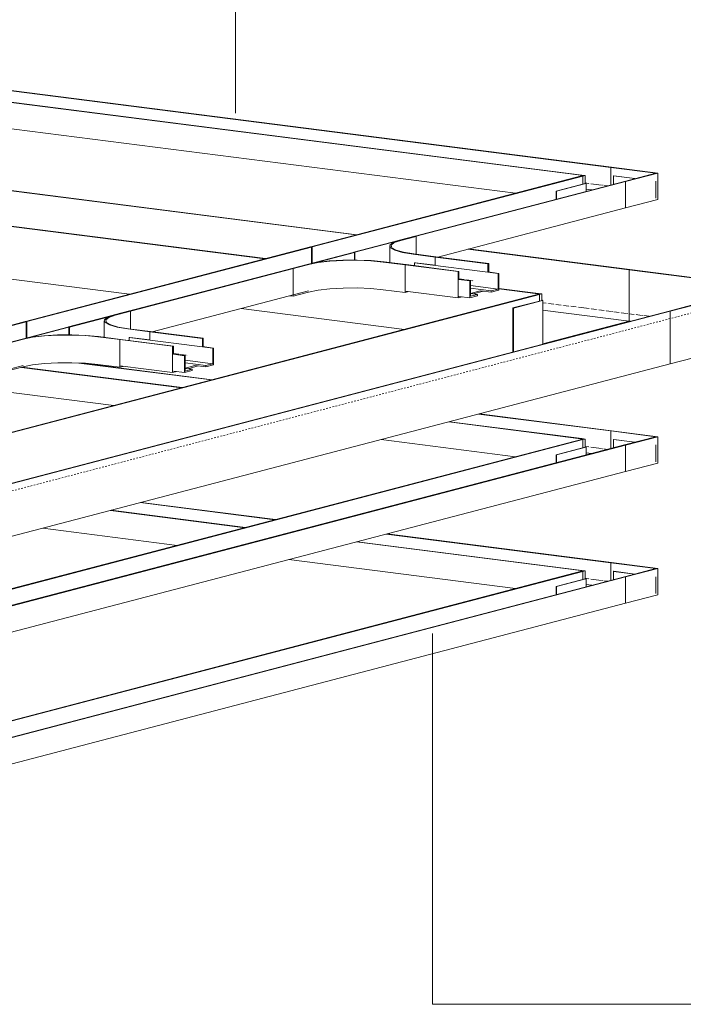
# Model space of a CAD drawing. Header units: millimetres. Extents: x 5617 to 137993, y -10603 to 156644.
# Tile 71 of 79: x 115406 to 116643, y 133399 to 135235. Entities that reach past the tile are written whole.
import ezdxf

# ---------------------------------------------------------------- set-up
doc = ezdxf.new("R2010")
doc.units = ezdxf.units.MM
doc.linetypes.add('Осевая', pattern=[14, 10, -2, 0, -2])
doc.linetypes.add('Скрыто_2_', pattern=[6, 3, -3])
doc.layers.add('Границы 3D вида', color=7, linetype='Скрыто_2_', lineweight=20, true_color=0x0080c0)
for name, color, linetype, lineweight in [('Кабельные лотки', 7, 'Continuous', 18), ('Марки кабельных лотков', 7, 'Continuous', 20), ('Осевая линия', 7, 'Осевая', 18), ('Соединительные детали кабельных лотков', 7, 'Continuous', 18)]:
    doc.layers.add(name, color=color, linetype=linetype, lineweight=lineweight)

# ---------------------------------------------------------------- blocks, each defined once
blk = doc.blocks.new('OSTEC_CLH - ЛН_ ЛП - СЛУМИ - Угол горизонтальный - ZS - Цинкование по методу Сендзимира-V96-МКСС_ПЧ_5_8')
at = {"layer": 'Осевая линия'}
blk.add_line((89491.5, 134697.7), (89613.3, 134682.1), dxfattribs=at)
at = {"layer": 'Соединительные детали кабельных лотков'}
for p, q in [((89577.4, 134769.3), (89576, 134768.9)), ((89576, 134673.1), (89576, 134768.9)), ((89576, 134768.9), (89823.9, 134737.3)), ((89827.5, 134737.4), (89577.4, 134769.3)), ((89407.1, 134724.7), (89405.6, 134724.3)), ((89413.3, 134723.9), (89407.1, 134724.7)), ((89823.9, 134737.3), (89650.7, 134691.9)), ((89827.5, 134737.4), (89652.8, 134691.6)), ((89827.5, 134639.1), (89827.5, 134737.4)), ((89405.6, 134722.7), (89405.6, 134724.3)), ((89405.6, 134724.3), (89409.7, 134723.8)), ((89406.9, 134723.1), (89409.7, 134723.8)), ((89408.9, 134722.8), (89406.9, 134723.1)), ((89413.3, 134723.9), (89408.9, 134722.8)), ((89408.9, 134710.3), (89408.9, 134722.8)), ((89413.3, 134711.4), (89413.3, 134723.9)), ((89652.8, 134691.6), (89650.7, 134691.9)), ((89652.8, 134593.3), (89652.8, 134691.6)), ((89576, 134673.1), (89414.9, 134630.9)), ((89577.9, 134672.8), (89576, 134673.1)), ((89827.5, 134639.1), (89652.8, 134593.3))]:
    blk.add_line(p, q, dxfattribs=at)
blk = doc.blocks.new('OSTEC_U - ЛН_ ЛП - СЛУМИ - OSTEC_U - ЛН_ ЛП - СЛУМИ-V98-МКСС_ПЧ_5_8')
at = {"layer": 'Соединительные детали кабельных лотков'}
for p, q in [((89413.8, 134711.8), (89359.4, 134697.6)), ((89360.1, 134697.5), (89414.5, 134711.7)), ((89414.5, 134711.7), (89413.3, 134711.9)), ((89414.5, 134711.7), (89414.9, 134711.9)), ((89415.1, 134711.6), (89414.5, 134711.7)), ((89415.1, 134711.6), (89415.1, 134630.2)), ((89359.4, 134697.6), (89360.1, 134697.5)), ((89359.4, 134615.6), (89359.4, 134697.6)), ((89360.1, 134615.8), (89360.1, 134697.5))]:
    blk.add_line(p, q, dxfattribs=at)
for points in [[(89414, 134711.6, 0), (89414.2, 134711.6, 0), (89414.4, 134711.5, 0), (89414.6, 134711.5, 0), (89414.8, 134711.6, 0), (89415, 134711.6, 0), (89415.1, 134711.6, 0)], [(89414.5, 134711.9, 0), (89414.3, 134711.9, 0), (89414.1, 134711.9, 0)]]:
    blk.add_polyline3d(points, dxfattribs=at)
blk = doc.blocks.new('OSTEC_CLH - ЛН_ ЛП - СЛУМИ - Угол горизонтальный - ZS - Цинкование по методу Сендзимира-V101-МКСС_ПЧ_5_8')
at = {"layer": 'Осевая линия'}
blk.add_line((89514.8, 134928.2), (89535.7, 134925.5), dxfattribs=at)
at = {"layer": 'Соединительные детали кабельных лотков'}
for p, q in [((89487.6, 134945.6), (89486.2, 134945.2)), ((89486.2, 134943.6), (89486.2, 134945.2)), ((89486.2, 134945.2), (89490.3, 134944.7)), ((89493.8, 134944.8), (89487.6, 134945.6)), ((89543.4, 134960.2), (89542, 134959.8)), ((89542, 134927.1), (89542, 134959.8)), ((89542, 134959.8), (89626, 134949.1)), ((89629.5, 134949.2), (89543.4, 134960.2)), ((89626, 134949.1), (89567.3, 134933.8)), ((89629.5, 134949.2), (89569.4, 134933.5)), ((89629.5, 134900.1), (89629.5, 134949.2)), ((89487.4, 134944), (89490.3, 134944.7)), ((89489.5, 134943.7), (89487.4, 134944)), ((89493.8, 134944.8), (89489.5, 134943.7)), ((89489.5, 134928.2), (89489.5, 134943.7)), ((89493.8, 134929.3), (89493.8, 134944.8)), ((89569.4, 134933.5), (89567.3, 134933.8)), ((89569.4, 134884.3), (89569.4, 134933.5)), ((89629.5, 134900.1), (89569.4, 134884.3))]:
    blk.add_line(p, q, dxfattribs=at)
blk = doc.blocks.new('OSTEC_U - ЛН_ ЛП - СЛУМИ - OSTEC_U - ЛН_ ЛП - СЛУМИ-V102-МКСС_ПЧ_5_8')
at = {"layer": 'Соединительные детали кабельных лотков'}
for p, q in [((89547.4, 134944), (89546.8, 134943.8)), ((89546.8, 134943.8), (89586.4, 134938.8)), ((89546.8, 134928.4), (89546.8, 134943.8)), ((89587, 134938.9), (89547.4, 134944)), ((89625.6, 134902.4), (89625.6, 134933.9)), ((89625.6, 134902.4), (89625.6, 134933.9))]:
    blk.add_line(p, q, dxfattribs=at)
blk = doc.blocks.new('OSTEC_U - ЛН_ ЛП - СЛУМИ - OSTEC_U - ЛН_ ЛП - СЛУМИ-V103-МКСС_ПЧ_5_8')
at = {"layer": 'Соединительные детали кабельных лотков'}
for p, q in [((89494.3, 134929.8), (89439.9, 134915.5)), ((89440.7, 134915.4), (89495.1, 134929.7)), ((89495.1, 134929.7), (89493.8, 134929.8)), ((89495.1, 134929.7), (89495.4, 134929.8)), ((89495.7, 134929.6), (89495.1, 134929.7)), ((89495.7, 134929.6), (89495.7, 134915)), ((89439.9, 134915.5), (89440.7, 134915.4)), ((89439.9, 134900.4), (89439.9, 134915.5)), ((89440.7, 134900.6), (89440.7, 134915.4))]:
    blk.add_line(p, q, dxfattribs=at)
for points in [[(89495, 134929.8, 0), (89494.8, 134929.8, 0), (89494.6, 134929.8, 0)], [(89494.6, 134929.5, 0), (89494.7, 134929.5, 0), (89494.9, 134929.5, 0), (89495.1, 134929.5, 0), (89495.3, 134929.5, 0), (89495.5, 134929.5, 0), (89495.7, 134929.6, 0)]]:
    blk.add_polyline3d(points, dxfattribs=at)
blk = doc.blocks.new('OSTEC_CT - ЛН_ ЛП - ОГП - Тройник - ZS - Цинкование по методу Сендзимира-1219768-МКСС_ПЧ_5_8')
at = {"layer": 'Соединительные детали кабельных лотков'}
for p, q in [((89176.6, 134831.5), (89148, 134824)), ((89150, 134823.7), (89178.7, 134831.2)), ((89178.7, 134831.2), (89176.6, 134831.5)), ((89178.7, 134797.7), (89178.7, 134831.2)), ((88981.6, 134811.5), (88982.7, 134811.8)), ((88983.6, 134811.3), (88981.6, 134811.5)), ((88982.7, 134811.8), (88984.8, 134811.6)), ((88984.8, 134811.6), (88983.6, 134811.3)), ((89129.5, 134813.2), (89129.5, 134782.3)), ((89215.8, 134793), (89174.8, 134798.3)), ((89117.5, 134783.3), (89158.5, 134778)), ((89159.9, 134778.4), (89118.9, 134783.6)), ((89173.3, 134797.9), (89214.3, 134792.6)), ((89214.3, 134792.6), (89215.8, 134793)), ((88976.2, 134779), (88947.6, 134771.5)), ((88947.6, 134771.5), (88949.6, 134771.2)), ((88949.6, 134771.2), (88978.3, 134778.7)), ((88949.6, 134719.6), (88949.6, 134771.2)), ((89158.5, 134778), (89159.9, 134778.4)), ((89158.5, 134726.4), (89158.5, 134778)), ((88949.6, 134719.6), (88978.3, 134727.1)), ((89117.5, 134731.6), (89158.5, 134726.4)), ((89158.5, 134726.4), (89164.8, 134728.1)), ((88943.3, 134720.4), (88949.6, 134719.6))]:
    blk.add_line(p, q, dxfattribs=at)
for points in [[(89148, 134824, 0), (89135.7, 134819.6, 0), (89129.9, 134814.9, 0), (89131.1, 134810, 0), (89139.2, 134805.3, 0), (89153.6, 134801.2, 0), (89173.3, 134797.9, 0)], [(89174.8, 134798.3, 0), (89155.5, 134801.5, 0), (89141.4, 134805.5, 0), (89133.6, 134810, 0), (89132.4, 134814.8, 0), (89138, 134819.5, 0), (89150, 134823.7, 0)], [(89118.9, 134783.6, 0), (89095.2, 134785.9, 0), (89069.1, 134786.9, 0), (89042.3, 134786.7, 0), (89016.8, 134785.3, 0), (88994.3, 134782.6, 0), (88976.2, 134779, 0)], [(88978.3, 134778.7, 0), (88995.9, 134782.3, 0), (89017.9, 134784.8, 0), (89042.8, 134786.3, 0), (89068.8, 134786.5, 0), (89094.3, 134785.5, 0), (89117.5, 134783.3, 0)], [(89117.5, 134731.6, 0), (89094.3, 134733.8, 0), (89068.8, 134734.9, 0), (89042.8, 134734.7, 0), (89017.9, 134733.2, 0), (88995.9, 134730.7, 0), (88978.3, 134727.1, 0)]]:
    blk.add_polyline3d(points, dxfattribs=at)
blk = doc.blocks.new('OSTEC_U - ЛН_ ЛП - СЛУМ - OSTEC_U - ЛН_ ЛП - СЛУМ-1216886-МКСС_ПЧ_5_8')
at = {"layer": 'Соединительные детали кабельных лотков'}
for p, q in [((89176, 134781.7), (89177.4, 134782.1)), ((89176, 134776.4), (89176, 134781.7)), ((89331.8, 134761.9), (89176, 134781.7)), ((89214.3, 134777.4), (89177.4, 134782.1)), ((89333.2, 134762.2), (89312.7, 134764.8)), ((89333.2, 134762.2), (89331.8, 134761.9)), ((89331.8, 134761.9), (89331.8, 134732.8)), ((89333.2, 134730.8), (89333.2, 134762.2)), ((89331.8, 134732.8), (89280.2, 134739.4)), ((89318.9, 134729.5), (89280.2, 134734.4)), ((89298.3, 134729.6), (89318.9, 134727)), ((89331.8, 134732.8), (89318.9, 134729.5)), ((89318.9, 134727), (89333.2, 134730.8)), ((89318.9, 134729.5), (89318.9, 134727))]:
    blk.add_line(p, q, dxfattribs=at)
blk = doc.blocks.new('OSTEC_U - ЛН_ ЛП - СЛУМ - OSTEC_U - ЛН_ ЛП - СЛУМ-V104-МКСС_ПЧ_5_8')
at = {"layer": 'Соединительные детали кабельных лотков'}
for p, q in [((89258.3, 134751.2), (89280.2, 134748.4)), ((89258.3, 134750.6), (89278.8, 134748)), ((89280.2, 134748.4), (89278.8, 134748)), ((89278.8, 134748), (89278.8, 134716.5)), ((89280.2, 134719.4), (89280.2, 134748.4)), ((89258.3, 134719.1), (89278.8, 134716.5)), ((89278.8, 134716.5), (89293.1, 134720.3)), ((89280.2, 134724.4), (89293.1, 134722.7)), ((89293.1, 134722.7), (89280.2, 134719.4)), ((89293.1, 134720.3), (89293.1, 134722.7))]:
    blk.add_line(p, q, dxfattribs=at)
blk = doc.blocks.new('OSTEC_CT - ЛН_ ЛП - ОГП - Тройник - ZS - Цинкование по методу Сендзимира-V105-МКСС_ПЧ_5_8')
at = {"layer": 'Соединительные детали кабельных лотков'}
for p, q in [((88644.3, 134692.1), (88615.7, 134684.6)), ((88617.7, 134684.4), (88646.3, 134691.9)), ((88646.3, 134691.9), (88644.3, 134692.1)), ((88646.3, 134658.3), (88646.3, 134691.9)), ((88449.3, 134672.2), (88450.4, 134672.5)), ((88451.3, 134671.9), (88449.3, 134672.2)), ((88450.4, 134672.5), (88452.5, 134672.2)), ((88452.5, 134672.2), (88451.3, 134671.9)), ((88597.2, 134673.9), (88597.2, 134642.9)), ((88641, 134658.5), (88682, 134653.3)), ((88683.4, 134653.7), (88642.4, 134658.9)), ((88682, 134653.3), (88683.4, 134653.7)), ((88443.9, 134639.7), (88415.3, 134632.2)), ((88417.3, 134631.9), (88445.9, 134639.4)), ((88585.2, 134643.9), (88626.2, 134638.7)), ((88627.6, 134639.1), (88586.6, 134644.3)), ((88626.2, 134638.7), (88627.6, 134639.1)), ((88626.2, 134587.1), (88626.2, 134638.7)), ((88415.3, 134632.2), (88417.3, 134631.9)), ((88417.3, 134580.3), (88417.3, 134631.9)), ((88411, 134581.1), (88417.3, 134580.3)), ((88417.3, 134580.3), (88445.9, 134587.8)), ((88585.2, 134592.3), (88626.2, 134587.1)), ((88626.2, 134587.1), (88632.5, 134588.7))]:
    blk.add_line(p, q, dxfattribs=at)
for points in [[(88615.7, 134684.6, 0), (88603.3, 134680.3, 0), (88597.6, 134675.5, 0), (88598.8, 134670.6, 0), (88606.9, 134665.9, 0), (88621.3, 134661.8, 0), (88641, 134658.5, 0)], [(88642.4, 134658.9, 0), (88623.2, 134662.1, 0), (88609.1, 134666.1, 0), (88601.2, 134670.7, 0), (88600.1, 134675.5, 0), (88605.7, 134680.1, 0), (88617.7, 134684.4, 0)], [(88586.6, 134644.3, 0), (88562.9, 134646.5, 0), (88536.7, 134647.6, 0), (88510, 134647.4, 0), (88484.5, 134645.9, 0), (88461.9, 134643.3, 0), (88443.9, 134639.7, 0)], [(88445.9, 134639.4, 0), (88463.5, 134642.9, 0), (88485.5, 134645.5, 0), (88510.4, 134646.9, 0), (88536.5, 134647.1, 0), (88562, 134646.1, 0), (88585.2, 134643.9, 0)], [(88585.2, 134592.3, 0), (88562, 134594.5, 0), (88536.5, 134595.5, 0), (88510.4, 134595.3, 0), (88485.5, 134593.9, 0), (88463.5, 134591.3, 0), (88445.9, 134587.8, 0)]]:
    blk.add_polyline3d(points, dxfattribs=at)
blk = doc.blocks.new('OSTEC_U - ЛН_ ЛП - СЛУМ - OSTEC_U - ЛН_ ЛП - СЛУМ-V106-МКСС_ПЧ_5_8')
at = {"layer": 'Соединительные детали кабельных лотков'}
for p, q in [((88643.7, 134642.4), (88645.1, 134642.8)), ((88643.7, 134637), (88643.7, 134642.4)), ((88799.4, 134622.5), (88643.7, 134642.4)), ((88682, 134638.1), (88645.1, 134642.8)), ((88800.9, 134622.9), (88780.4, 134625.5)), ((88800.9, 134622.9), (88799.4, 134622.5)), ((88799.4, 134622.5), (88799.4, 134593.5)), ((88800.9, 134591.4), (88800.9, 134622.9)), ((88799.4, 134593.5), (88747.9, 134600.1)), ((88786.6, 134590.1), (88747.9, 134595.1)), ((88766, 134590.3), (88786.6, 134587.7)), ((88799.4, 134593.5), (88786.6, 134590.1)), ((88786.6, 134587.7), (88800.9, 134591.4)), ((88786.6, 134590.1), (88786.6, 134587.7))]:
    blk.add_line(p, q, dxfattribs=at)
blk = doc.blocks.new('OSTEC_U - ЛН_ ЛП - СЛУМИ - OSTEC_U - ЛН_ ЛП - СЛУМИ-V111-МКСС_ПЧ_5_8')
at = {"layer": 'Соединительные детали кабельных лотков'}
for p, q in [((89494.3, 134438.2), (89439.9, 134424)), ((89440.7, 134423.9), (89495.1, 134438.1)), ((89495.1, 134438.1), (89493.8, 134438.3)), ((89495.1, 134438.1), (89495.4, 134438.2)), ((89495.7, 134438), (89495.1, 134438.1)), ((89495.7, 134438), (89495.7, 134423.4)), ((89439.9, 134424), (89440.7, 134423.9)), ((89439.9, 134408.8), (89439.9, 134424)), ((89440.7, 134409), (89440.7, 134423.9))]:
    blk.add_line(p, q, dxfattribs=at)
for points in [[(89495, 134438.3, 0), (89494.8, 134438.3, 0), (89494.6, 134438.2, 0)], [(89494.6, 134438, 0), (89494.7, 134437.9, 0), (89494.9, 134437.9, 0), (89495.1, 134437.9, 0), (89495.3, 134437.9, 0), (89495.5, 134438, 0), (89495.7, 134438, 0)]]:
    blk.add_polyline3d(points, dxfattribs=at)
blk = doc.blocks.new('OSTEC_U - ЛН_ ЛП - СЛУМИ - OSTEC_U - ЛН_ ЛП - СЛУМИ-V114-МКСС_ПЧ_5_8')
at = {"layer": 'Соединительные детали кабельных лотков'}
for p, q in [((89494.3, 134192.4), (89439.9, 134178.2)), ((89440.7, 134178.1), (89495.1, 134192.3)), ((89495.1, 134192.3), (89493.8, 134192.5)), ((89495.1, 134192.3), (89495.4, 134192.5)), ((89495.7, 134192.2), (89495.1, 134192.3)), ((89495.7, 134192.2), (89495.7, 134177.7)), ((89439.9, 134178.2), (89440.7, 134178.1)), ((89439.9, 134163.1), (89439.9, 134178.2)), ((89440.7, 134163.3), (89440.7, 134178.1))]:
    blk.add_line(p, q, dxfattribs=at)
for points in [[(89495, 134192.5, 0), (89494.8, 134192.5, 0), (89494.6, 134192.5, 0)], [(89494.6, 134192.2, 0), (89494.7, 134192.2, 0), (89494.9, 134192.2, 0), (89495.1, 134192.1, 0), (89495.3, 134192.2, 0), (89495.5, 134192.2, 0), (89495.7, 134192.2, 0)]]:
    blk.add_polyline3d(points, dxfattribs=at)

msp = doc.modelspace()

# ---------------------------------------------------------------- linework, layer by layer
at = {"layer": 'Границы 3D вида'}
msp.add_line((118534.2, 135179.3), (114974.9, 134247.5), dxfattribs=at)
at = {"layer": 'Кабельные лотки'}
for p, q in [((116508.2, 134959.8), (114712.7, 135189.1)), ((116509.6, 134960.2), (114714.2, 135189.5)), ((116452.4, 134945.2), (114656.9, 135174.5)), ((116453.8, 134945.6), (114658.4, 135174.9)), ((116330.3, 134911.7), (114656.9, 135125.4)), ((116033.2, 134833.9), (114943.5, 134973.1)), ((116034.7, 134834.3), (114944.9, 134973.4)), ((116453.8, 134945.6), (116452.4, 134945.2)), ((116452.4, 134945.2), (116452.4, 134943.6)), ((116509.6, 134960.2), (116508.2, 134959.8)), ((116508.2, 134959.8), (116508.2, 134927.1)), ((115862.9, 134789.3), (114773.1, 134928.5)), ((115864.3, 134789.7), (114774.6, 134928.9)), ((115948.9, 134811.8), (116453.6, 134944)), ((115951, 134811.6), (116455.7, 134943.7)), ((116028.8, 134801.6), (116533.5, 134933.8)), ((116030.9, 134801.4), (116535.6, 134933.5)), ((116453.6, 134944), (116455.7, 134943.7)), ((116455.7, 134943.7), (116455.7, 134928.2)), ((116533.5, 134933.8), (116535.6, 134933.5)), ((116535.6, 134933.5), (116535.6, 134884.3)), ((116472.4, 134917.8), (116461.5, 134919.1)), ((116185.2, 134792.6), (116535.6, 134884.3)), ((115610.5, 134723.2), (114773.1, 134830.2)), ((115416.6, 134672.5), (115947.8, 134811.5)), ((115418.7, 134672.2), (115949.9, 134811.3)), ((115496.5, 134662.3), (116027.7, 134801.3)), ((115498.6, 134662), (116029.8, 134801.1)), ((115947.8, 134811.5), (115949.8, 134811.3)), ((115951, 134811.6), (115948.9, 134811.8)), ((115949.9, 134811.3), (115949.9, 134781)), ((115951, 134781.3), (115951, 134811.6)), ((116027.7, 134801.3), (116029.8, 134801.1)), ((116030.9, 134801.4), (116028.8, 134801.6)), ((116029.8, 134801.1), (116029.8, 134786.9)), ((116030.9, 134786.9), (116030.9, 134801.4)), ((116542.2, 134768.9), (116241.4, 134807.3)), ((116543.6, 134769.3), (116242.9, 134807.7)), ((116180.5, 134792.6), (116182, 134793)), ((116180.5, 134776.9), (116180.5, 134792.6)), ((116180.5, 134792.6), (116278.9, 134780.1)), ((116182, 134793), (116280.3, 134780.5)), ((116280.3, 134780.5), (116278.9, 134780.1)), ((116278.9, 134780.1), (116278.9, 134764.3)), ((116280.3, 134764.1), (116280.3, 134780.5)), ((116124.7, 134778), (116126.2, 134778.4)), ((116124.7, 134728.9), (116124.7, 134778)), ((116124.7, 134778), (116223.1, 134765.5)), ((116126.2, 134778.4), (116224.5, 134765.8)), ((116224.5, 134765.8), (116223.1, 134765.5)), ((116223.1, 134765.5), (116223.1, 134716.3)), ((116224.5, 134750.6), (116224.5, 134765.8)), ((116543.6, 134769.3), (116542.2, 134768.9)), ((116542.2, 134768.9), (116542.2, 134673.1)), ((115652.9, 134653.3), (115944.5, 134729.6)), ((116124.7, 134728.9), (116223.1, 134716.3)), ((116264.6, 134729.7), (116246.4, 134724.9)), ((116251.4, 134723.7), (116270.9, 134728.8)), ((116373.3, 134724.7), (116299.4, 134734.1)), ((116371.8, 134724.3), (116299.4, 134733.6)), ((116373.3, 134724.7), (116371.8, 134724.3)), ((116373.1, 134723.1), (113885.2, 134071.8)), ((116375.2, 134722.8), (113887.2, 134071.5)), ((116223.1, 134716.3), (116230.8, 134718.3)), ((116371.8, 134724.3), (116371.8, 134722.7)), ((116373.1, 134723.1), (116375.2, 134722.8)), ((116375.2, 134722.8), (116375.2, 134710.3)), ((116616.9, 134691.9), (114129, 134040.6)), ((116619, 134691.6), (114131.1, 134040.3)), ((116123.5, 134657.7), (115818.7, 134696.7)), ((116542.2, 134673.1), (116381, 134693.7)), ((116616.9, 134691.9), (116619, 134691.6)), ((116619, 134691.6), (116619, 134593.3)), ((113650.8, 134210.2), (115415.5, 134672.2)), ((113652.9, 134210), (115417.6, 134671.9)), ((115415.5, 134672.2), (115417.5, 134671.9)), ((115418.7, 134672.2), (115416.6, 134672.5)), ((115417.6, 134671.9), (115417.6, 134641.6)), ((115418.7, 134641.9), (115418.7, 134672.2)), ((116542.2, 134673.1), (116381.1, 134630.9)), ((113730.7, 134200), (115495.4, 134662)), ((113732.8, 134199.8), (115497.5, 134661.7)), ((115495.4, 134662), (115497.5, 134661.7)), ((115498.6, 134662), (115496.5, 134662.3)), ((115497.5, 134661.7), (115497.5, 134647.5)), ((115498.6, 134647.6), (115498.6, 134662)), ((115648.2, 134653.3), (115649.6, 134653.7)), ((115648.2, 134637.5), (115648.2, 134653.3)), ((115648.2, 134653.3), (115746.6, 134640.7)), ((115649.6, 134653.7), (115748, 134641.1)), ((115592.4, 134638.7), (115593.8, 134639.1)), ((115592.4, 134589.5), (115592.4, 134638.7)), ((115592.4, 134638.7), (115690.8, 134626.1)), ((115593.8, 134639.1), (115692.2, 134626.5)), ((115748, 134641.1), (115746.6, 134640.7)), ((115746.6, 134640.7), (115746.6, 134624.9)), ((115748, 134624.7), (115748, 134641.1)), ((115692.2, 134626.5), (115690.8, 134626.1)), ((115690.8, 134626.1), (115690.8, 134577)), ((115692.2, 134611.2), (115692.2, 134626.5)), ((113732.8, 134150.6), (115412.3, 134590.3)), ((116619, 134593.3), (114297.6, 133985.6)), ((115707.4, 134548.8), (115408.9, 134586.9)), ((115708.9, 134549.2), (115410.3, 134587.3)), ((115763.2, 134563.4), (115515.9, 134595)), ((115764.7, 134563.8), (115522.4, 134594.7)), ((115592.4, 134589.5), (115690.8, 134577)), ((115690.8, 134577), (115698.5, 134579)), ((115732.3, 134590.3), (115714.1, 134585.6)), ((115719.1, 134584.4), (115738.6, 134589.5)), ((115581.2, 134515.8), (115276.4, 134554.7)), ((116508.2, 134468.3), (116261.6, 134499.8)), ((116509.6, 134468.7), (116263, 134500.1)), ((116452.4, 134453.7), (116205.8, 134485.2)), ((116453.8, 134454), (116207.2, 134485.5)), ((116509.6, 134468.7), (116508.2, 134468.3)), ((116508.2, 134468.3), (116508.2, 134435.6)), ((116453.6, 134452.4), (115179.4, 134118.8)), ((116455.7, 134452.1), (115181.5, 134118.6)), ((116330.3, 134420.1), (116079.6, 134452.1)), ((116453.8, 134454), (116452.4, 134453.7)), ((116452.4, 134453.7), (116452.4, 134452.1)), ((116453.6, 134452.4), (116455.7, 134452.1)), ((116455.7, 134452.1), (116455.7, 134436.6)), ((116533.5, 134442.2), (115259.3, 134108.6)), ((116535.6, 134441.9), (115261.4, 134108.4)), ((116533.5, 134442.2), (116535.6, 134441.9)), ((116535.6, 134441.9), (116535.6, 134392.8)), ((116472.4, 134426.2), (116461.5, 134427.6)), ((116535.6, 134392.8), (115387.6, 134092.2)), ((115881.2, 134302.5), (115630.5, 134334.6)), ((115882.7, 134302.9), (115632, 134334.9)), ((115825.4, 134287.9), (115574.7, 134320)), ((115826.9, 134288.3), (115576.2, 134320.3)), ((115699.2, 134254.9), (115448.5, 134286.9)), ((116508.2, 134222.5), (116089.4, 134276)), ((116509.6, 134222.9), (116090.9, 134276.3)), ((116452.4, 134207.9), (116033.6, 134261.4)), ((116453.8, 134208.3), (116035.1, 134261.7)), ((116330.3, 134174.3), (115907.4, 134228.3)), ((116509.6, 134222.9), (116508.2, 134222.5)), ((116508.2, 134222.5), (116508.2, 134189.8)), ((116453.6, 134206.6), (113650.8, 133472.9)), ((116455.7, 134206.3), (113652.9, 133472.6)), ((116533.5, 134196.4), (113730.7, 133462.7)), ((116535.6, 134196.1), (113732.8, 133462.4)), ((116453.8, 134208.3), (116452.4, 134207.9)), ((116452.4, 134207.9), (116452.4, 134206.3)), ((116453.6, 134206.6), (116455.7, 134206.3)), ((116455.7, 134206.3), (116455.7, 134190.9)), ((116533.5, 134196.4), (116535.6, 134196.1)), ((116535.6, 134196.1), (116535.6, 134147)), ((116472.4, 134180.4), (116461.5, 134181.8)), ((116535.6, 134147), (113732.8, 133413.2))]:
    msp.add_line(p, q, dxfattribs=at)
at = {"layer": 'Марки кабельных лотков'}
for p, q in [((115808.1, 135060.7), (115808.1, 136484.3)), ((116175.3, 134090.6), (116175.3, 133399)), ((116175.3, 133399), (117378.2, 133399))]:
    msp.add_line(p, q, dxfattribs=at)
at = {"layer": 'Осевая линия'}
for p, q in [((116481, 134928.2), (116460, 134930.8)), ((116224.5, 134751.9), (116251.7, 134748.4)), ((116457.7, 134697.7), (116381.1, 134707.4)), ((115692.2, 134612.5), (115719.4, 134609)), ((116481, 134436.6), (116460, 134439.3)), ((116481, 134190.8), (116460, 134193.5))]:
    msp.add_line(p, q, dxfattribs=at)

# ---------------------------------------------------------------- block references
at = {"layer": 'Соединительные детали кабельных лотков'}
for name, p in [('OSTEC_CLH - ЛН_ ЛП - СЛУМИ - Угол горизонтальный - ZS - Цинкование по методу Сендзимира-V101-МКСС_ПЧ_5_8', (26966.2, 0)), ('OSTEC_U - ЛН_ ЛП - СЛУМИ - OSTEC_U - ЛН_ ЛП - СЛУМИ-V103-МКСС_ПЧ_5_8', (26966.2, 0)), ('OSTEC_U - ЛН_ ЛП - СЛУМИ - OSTEC_U - ЛН_ ЛП - СЛУМИ-V102-МКСС_ПЧ_5_8', (26966.2, 0)), ('OSTEC_CT - ЛН_ ЛП - ОГП - Тройник - ZS - Цинкование по методу Сендзимира-1219768-МКСС_ПЧ_5_8', (26966.2, 0)), ('OSTEC_U - ЛН_ ЛП - СЛУМ - OSTEC_U - ЛН_ ЛП - СЛУМ-1216886-МКСС_ПЧ_5_8', (26966.2, 0)), ('OSTEC_CLH - ЛН_ ЛП - СЛУМИ - Угол горизонтальный - ZS - Цинкование по методу Сендзимира-V96-МКСС_ПЧ_5_8', (26966.2, 0)), ('OSTEC_U - ЛН_ ЛП - СЛУМ - OSTEC_U - ЛН_ ЛП - СЛУМ-V104-МКСС_ПЧ_5_8', (26966.2, 0)), ('OSTEC_U - ЛН_ ЛП - СЛУМИ - OSTEC_U - ЛН_ ЛП - СЛУМИ-V98-МКСС_ПЧ_5_8', (26966.2, 0)), ('OSTEC_CT - ЛН_ ЛП - ОГП - Тройник - ZS - Цинкование по методу Сендзимира-V105-МКСС_ПЧ_5_8', (26966.2, 0)), ('OSTEC_U - ЛН_ ЛП - СЛУМ - OSTEC_U - ЛН_ ЛП - СЛУМ-V106-МКСС_ПЧ_5_8', (26966.2, 0)), ('OSTEC_U - ЛН_ ЛП - СЛУМ - OSTEC_U - ЛН_ ЛП - СЛУМ-V104-МКСС_ПЧ_5_8', (26433.9, -139.4)), ('OSTEC_CLH - ЛН_ ЛП - СЛУМИ - Угол горизонтальный - ZS - Цинкование по методу Сендзимира-V101-МКСС_ПЧ_5_8', (26966.2, -491.6)), ('OSTEC_U - ЛН_ ЛП - СЛУМИ - OSTEC_U - ЛН_ ЛП - СЛУМИ-V102-МКСС_ПЧ_5_8', (26966.2, -491.6)), ('OSTEC_U - ЛН_ ЛП - СЛУМИ - OSTEC_U - ЛН_ ЛП - СЛУМИ-V111-МКСС_ПЧ_5_8', (26966.2, 0)), ('OSTEC_CLH - ЛН_ ЛП - СЛУМИ - Угол горизонтальный - ZS - Цинкование по методу Сендзимира-V101-МКСС_ПЧ_5_8', (26966.2, -737.4)), ('OSTEC_U - ЛН_ ЛП - СЛУМИ - OSTEC_U - ЛН_ ЛП - СЛУМИ-V114-МКСС_ПЧ_5_8', (26966.2, 0)), ('OSTEC_U - ЛН_ ЛП - СЛУМИ - OSTEC_U - ЛН_ ЛП - СЛУМИ-V102-МКСС_ПЧ_5_8', (26966.2, -737.4))]:
    msp.add_blockref(name, p, dxfattribs=at)

doc.saveas('drawing.dxf')
